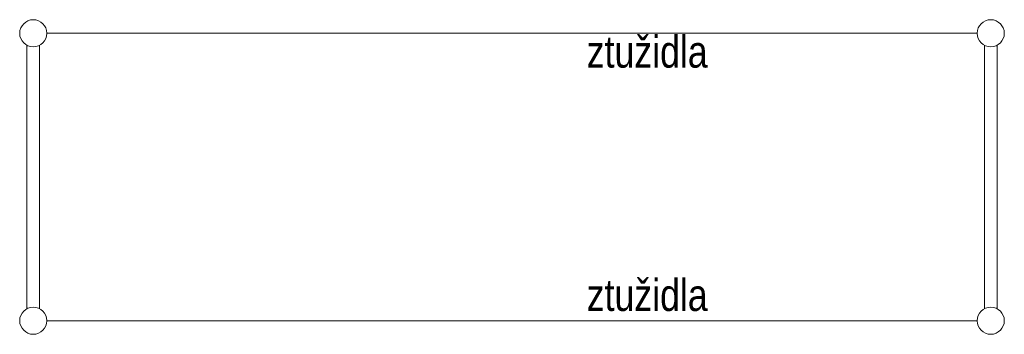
# Model space of a CAD drawing. Header units: millimetres. Extents: x 0 to 1216358, y -266558 to 2852.
# Tile 71 of 76: x 1098474 to 1104644, y -137808 to -135838. Entities that reach past the tile are written whole.
import ezdxf

# ---------------------------------------------------------------- set-up
doc = ezdxf.new("R2010")
doc.units = ezdxf.units.MM
doc.layers.get('0').update_dxf_attribs({"lineweight": 13})
doc.styles.get("Standard").update_dxf_attribs({"font": 'arial.ttf'})

# ---------------------------------------------------------------- blocks, each defined once
blk = doc.blocks.new('X XZ X X ZX')
at = {"color": 8, "ltscale": 2}
for p, q in [((1098644.4, -135922.8), (1104474.4, -135922.8)), ((1098644.4, -137722.8), (1104474.4, -137722.8))]:
    blk.add_line(p, q, dxfattribs=at)
at = {"color": 8, "lineweight": 18, "ltscale": 2}
for p, q in [((1098519.4, -137647.8), (1098519.4, -135997.8)), ((1098599.4, -137647.8), (1098599.4, -135997.8)), ((1104519.4, -137647.8), (1104519.4, -135997.8)), ((1104599.4, -137647.8), (1104599.4, -135997.8))]:
    blk.add_line(p, q, dxfattribs=at)
at = {"color": 8, "ltscale": 2}
for centre in [(1098559.4, -135922.8), (1104559.4, -135922.8), (1098559.4, -137722.8), (1104559.4, -137722.8)]:
    blk.add_circle(centre, 85, dxfattribs=at)
at = {"color": 8, "ltscale": 2, "width": 0.8}
for p in [(1102027.7, -136138), (1102027.7, -137661.6)]:
    blk.add_text('ztužidla', height=200, dxfattribs=at).set_placement(p)

msp = doc.modelspace()

# ---------------------------------------------------------------- block references
msp.add_blockref('X XZ X X ZX', (0, 0))

doc.saveas('drawing.dxf')
